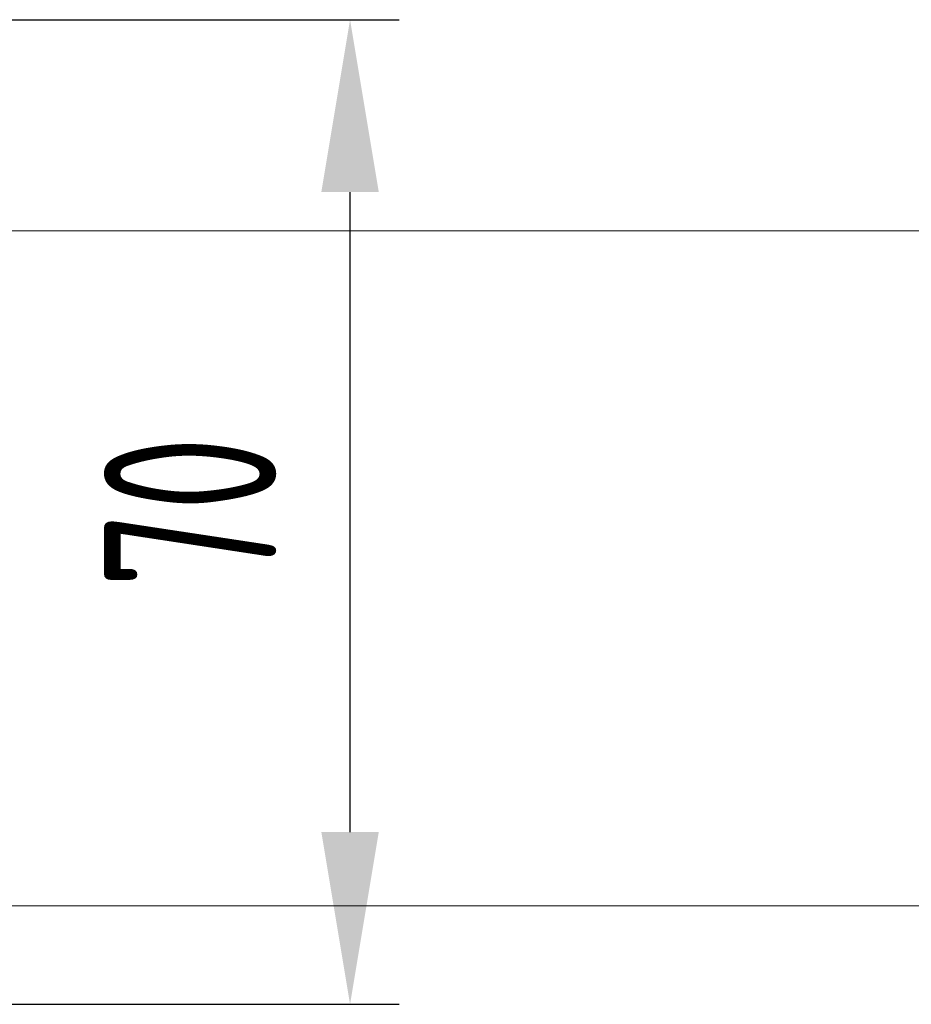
# Model space of a CAD drawing. Header units: millimetres. Extents: x 176 to 9387, y -11044 to -3322.
# Tile 174 of 256: x 8384 to 8448, y -10339 to -10269. Entities that reach past the tile are written whole.
import ezdxf

# ---------------------------------------------------------------- set-up
doc = ezdxf.new("R2010")
doc.units = ezdxf.units.MM
doc.header["$LTSCALE"] = 0.3175
doc.layers.add('1轮廓实线层', color=7, linetype='Continuous', lineweight=18)
doc.layers.add('7标注层', color=4, linetype='Continuous', lineweight=13)
doc.styles.add('PC_TEXTSTYLE', font='ISOCP.SHX', dxfattribs={"width": 0.707, "bigfont": 'GBCBIG.SHX'})
doc.dimstyles.new('GB_LINEAR', dxfattribs={"dimtxt": 3.5, "dimasz": 3.5, "dimexe": 1, "dimexo": 0, "dimgap": 1.5, "dimtad": 1, "dimdsep": 46, "dimtxsty": 'PC_TEXTSTYLE', "dimcen": 0, "dimclrd": 256, "dimclrt": 3, "dimadec": 0, "dimazin": 2, "dimtp": 0.1, "dimtm": 0.1, "dimtfac": 0.71, "dimtdec": 3, "dimtmove": 0, "dimatfit": 3, "dimfxl": 1, "dimtfill": 1, "dimarcsym": 0})

# ---------------------------------------------------------------- blocks, each defined once
blk = doc.blocks.new('*D67')
at = {"layer": '7标注层', "color": 0, "lineweight": -2, "transparency": 16777216}
for p, q in [((8375.856, -10268.88), (8411.414, -10268.88)), ((8375.856, -10338.88), (8411.414, -10338.88))]:
    blk.add_line(p, q, dxfattribs=at)
at = {"layer": '7标注层', "lineweight": -2, "transparency": 16777216}
blk.add_line((8407.914, -10326.63), (8407.914, -10281.13), dxfattribs=at)
at = {"layer": '7标注层', "transparency": 16777216}
for points in [[(8409.956, -10281.13), (8405.872, -10281.13), (8407.914, -10268.88)], [(8405.872, -10326.63), (8409.956, -10326.63), (8407.914, -10338.88)]]:
    blk.add_solid(points, dxfattribs=at)
at = {"layer": 'Defpoints', "color": 0, "transparency": 16777216}
for p in [(8375.856, -10268.88), (8407.914, -10268.88), (8375.856, -10338.88)]:
    blk.add_point(p, dxfattribs=at)
at = {"layer": '7标注层', "color": 3, "transparency": 16777216, "insert": (8396.539, -10303.88), "char_height": 12.25, "attachment_point": 5, "rotation": 90, "style": 'PC_TEXTSTYLE', "bg_fill": 3, "box_fill_scale": 1.1, "bg_fill_color": 257, "bg_fill_transparency": 0}
blk.add_mtext('70', dxfattribs=at)

msp = doc.modelspace()

# ---------------------------------------------------------------- linework, layer by layer
at = {"layer": '1轮廓实线层'}
for p, q in [((8455.35631, -10283.87988), (8373.60227, -10283.87988)), ((8380.6887, -10331.87988), (8455.35631, -10331.87988))]:
    msp.add_line(p, q, dxfattribs=at)

# ---------------------------------------------------------------- next in the draw order: dimensions: what is measured, and where the dimension line sits
at = {"layer": '7标注层'}
dim = msp.add_linear_dim(base=(8407.91416, -10268.87988), p1=(8375.85631, -10338.87988), p2=(8375.85631, -10268.87988), angle=90, dimstyle='GB_LINEAR', override={"dimscale": 3.5, "dimgap": 1.5, "dimtad": 1, "dimjust": 0, "dimdec": 2, "dimlfac": 1, "dimse1": 0, "dimse2": 0, "dimsd1": 0, "dimsd2": 0, "dimclrd": 256, "dimclre": 0, "dimtofl": 1}, dxfattribs=at)
dim.commit()
dim.dimension.update_dxf_attribs({"geometry": '*D67', "text_midpoint": (8396.53916, -10303.87988)})

doc.saveas('drawing.dxf')
